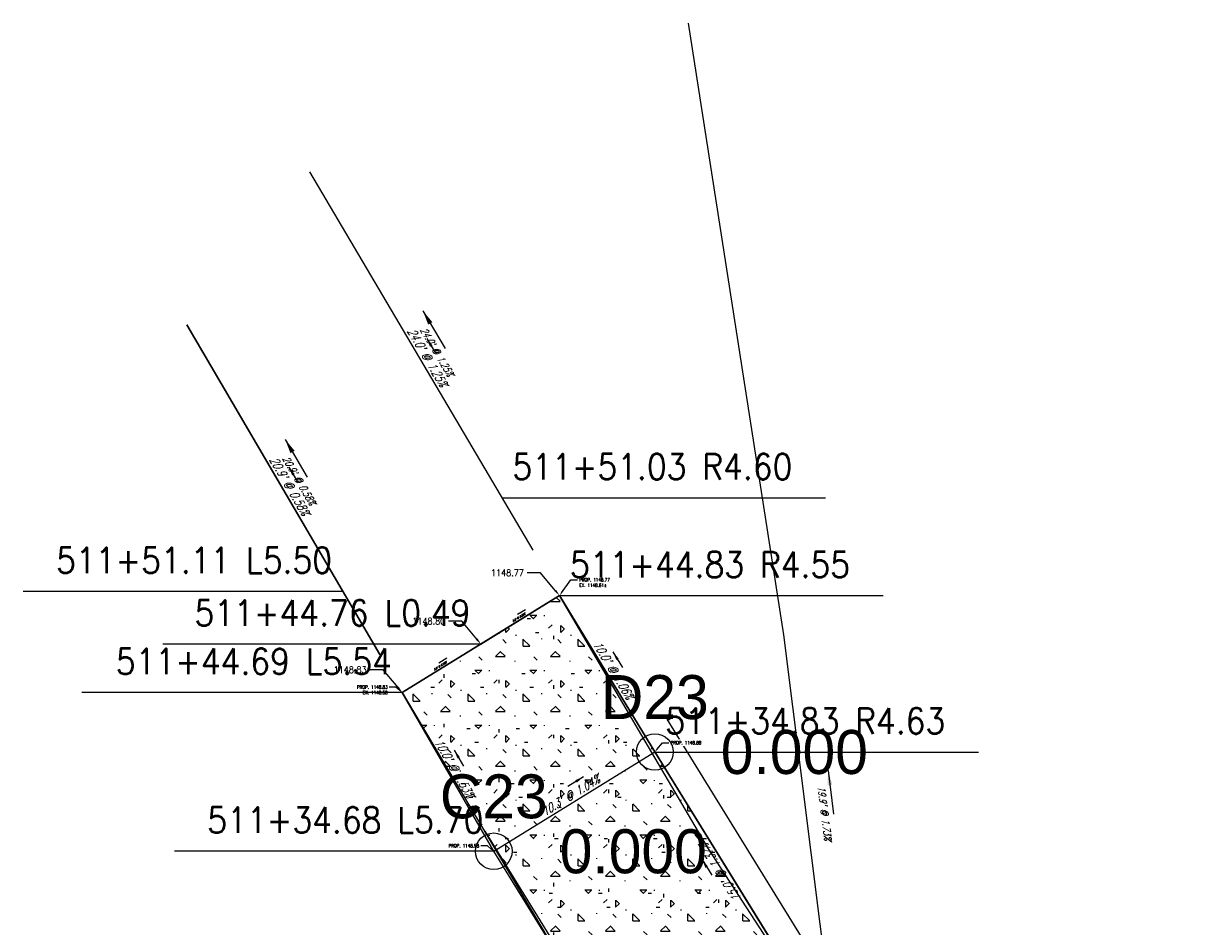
# Model space of a CAD drawing. Extents: x 167754 to 212748, y 396132 to 454338.
# Tile 25 of 150: x 180150 to 180213, y 414930 to 414979. Entities that reach past the tile are written whole.
import ezdxf
from ezdxf import colors
from ezdxf.entities.mleader import LeaderData, LeaderLine
from ezdxf.enums import TextEntityAlignment as Align
from ezdxf.math import Vec2, Vec3

# ---------------------------------------------------------------- set-up
doc = ezdxf.new("R2010")
doc.units = 0
doc.header["$MEASUREMENT"] = 0
doc.layers.get('0').update_dxf_attribs({"linetype": 'CONTINUOUS'})
for name, color, linetype, plot in [('0_3DP_MAT', 181, 'CONTINUOUS', False), ('0_EX. 3DP', 31, 'CONTINUOUS', False), ('0_QUANTITIES_PAVEMENT REMOVED', 130, 'CONTINUOUS', False), ('SC_SCRATCH-5', 5, 'CONTINUOUS', False)]:
    doc.layers.add(name, color=color, linetype=linetype, plot=plot)
for name, color, linetype in [('0_JLD_PR_3DP', 40, 'CONTINUOUS'), ('0_PNTS', 1, 'CONTINUOUS'), ('PNTDESC', 3, 'CONTINUOUS'), ('PNTELEV', 5, 'CONTINUOUS'), ('PNTNO', 7, 'CONTINUOUS'), ('POLYLINE_LABEL_CORRECTION_2', 7, 'CONTINUOUS'), ('PV_P_CURB_RAMP', 3, 'CONTINUOUS'), ('PV_P_CURB_RAMP_HATCH', 3, 'CONTINUOUS'), ('PV_P_GRADE_BREAKS', 3, 'CONTINUOUS'), ('SC_SCRATCH-6', 6, 'CONTINUOUS')]:
    doc.layers.add(name, color=color, linetype=linetype)
doc.styles.add('PTXT', font='TXT')
doc.styles.add('romans', font='romans.shx', dxfattribs={"width": 0.75, "oblique": 22.5})
doc.styles.get("Standard").update_dxf_attribs({"font": 'romans.shx', "width": 0.9})
doc.dimstyles.new('4P', dxfattribs={"dimscale": 4, "dimtxt": 0.14, "dimasz": 0.14, "dimexe": 0.05, "dimexo": 0.05, "dimgap": 0.05, "dimtad": 1, "dimzin": 0, "dimdsep": 46, "dimtxsty": 'romans', "dimcen": 0, "dimdle": 0.1, "dimclrd": 1, "dimclre": 1, "dimclrt": 7, "dimaunit": 1, "dimadec": 4, "dimazin": 0, "dimtfac": 1, "dimtmove": 0, "dimatfit": 2, "dimfxl": 1, "dimtvp": 1, "dimtolj": 1, "dimtzin": 0, "dimarcsym": 0})

# ---------------------------------------------------------------- blocks, each defined once
blk = doc.blocks.new('SPT4')
at = {"color": 0, "linetype": 'Continuous'}
blk.add_circle((0, 0), 0.5, dxfattribs=at)
blk = doc.blocks.new('SRVPNO1')
at = {"layer": 'PNTDESC', "style": 'PTXT'}
blk.add_attdef('DESC2', text='', height=1, dxfattribs=at).set_placement((0, -1.75), align=Align.CENTER)
at = {"layer": 'PNTELEV', "style": 'PTXT'}
blk.add_attdef('ELEV2', (1.5, -0.5), '', height=1, dxfattribs=at)
at = {"layer": 'PNTNO', "style": 'PTXT'}
blk.add_attdef('PT#', text='', height=1, dxfattribs=at).set_placement((0, 0.75), align=Align.CENTER)

msp = doc.modelspace()

# ---------------------------------------------------------------- hatches: boundary and pattern name
at = {"layer": 'PV_P_CURB_RAMP_HATCH', "transparency": 33554495}
h = msp.add_hatch(dxfattribs=at)
h.set_pattern_fill('CONCRE', color=256, scale=3, pattern_type=2)
h.set_pattern_definition([(0, (0, 0), (3, 3), [0.375, -2.625]), (90, (0, 0), (-3, 3), [0.375, -2.625]), (135, (0.375, 0), (-2.999999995, 2e-16), [0.5303301, -3.7123107]), (0, (0.375, 1.6875), (3, 3), [0.375, -2.625]), (45, (0.5625, 1.5), (0, 2.999999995), [0.2651649, -3.9774756]), (135, (0.5625, 1.5), (-2.999999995, 2e-16), [0.2651649, -3.9774756]), (0, (1.5, 2.4375), (3, 3), [0.5303301, -2.4696699]), (45, (1.5, 2.4375), (0, 2.999999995), [0.375, -3.8676408]), (135, (2.0303, 2.4375), (-2.999999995, 2e-16), [0.375, -3.8676408]), (90, (2.0625, 0.75), (-3, 3), [0.375, -2.625]), (45, (2.0625, 0.75), (0, 2.999999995), [0.2651649, -3.9774756]), (135, (2.25, 0.9375), (-2.999999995, 2e-16), [0.2651649, -3.9774756]), (0, (0.375, 0.75), (3, 3), [0.1875, -2.5125]), (0, (2.625, 1.5), (3, 3), [0.1875, -2.5125]), (90, (1.6875, 1.875), (-3, 3), [0.1875, -2.5125]), (135, (2.0625, 0.1875), (-2.999999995, 2e-16), [0.2651649, -3.9774756]), (135, (0.75, 2.25), (-2.999999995, 2e-16), [0.2651649, -3.9774756]), (45, (1.4062, 0.9844), (0, 2.999999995), [0.2651649, -3.9774756]), (90, (1.0312, 0.375), (-3, 3), [0.046875, -2.953125]), (90, (1.172, 1.6406), (-3, 3), [0.046875, -2.953125]), (90, (2.578, 2.1562), (-3, 3), [0.046875, -2.953125]), (90, (2.625, 0.5625), (-3, 3), [0.046875, -2.953125])])
h.paths.add_polyline_path([(180194.074, 414923.224), (180197.552, 414897.89), (180175.404, 414933.797), (180170.408, 414942.465), (180178.996, 414947.762), (180184.196, 414939.22)])

# ---------------------------------------------------------------- linework, layer by layer
at = {"layer": '0_3DP_MAT', "color": 211}
msp.add_lwpolyline([(180256.377, 414825.077), (180184.862, 414941.016)], dxfattribs=at)
for points in [[(180165.34, 414970.906, 1148.256), (180177.537, 414950.243, 1148.557)], [(180158.644, 414962.557, 1148.446), (180169.176, 414944.545, 1148.568)], [(180192.072, 414926.45, 1149.082), (180184.196, 414939.22, 1148.876)]]:
    msp.add_polyline3d(points, dxfattribs=at)
at = {"layer": '0_EX. 3DP'}
for points in [[(180193.709, 414925.905, 1149.092), (180191.237, 414945.611, 1148.748), (180186.035, 414979.026, 1148.231)], [(180165.34, 414970.906, 1148.256), (180177.537, 414950.243, 1148.557)], [(180169.176, 414944.545, 1148.568), (180158.644, 414962.557, 1148.446)]]:
    msp.add_polyline3d(points, dxfattribs=at)
at = {"layer": 'PV_P_CURB_RAMP'}
msp.add_lwpolyline([(180194.074, 414923.224), (180197.552, 414897.89), (180175.404, 414933.797), (180170.408, 414942.465), (180178.996, 414947.762), (180184.196, 414939.22)], close=True, dxfattribs=at)

# ---------------------------------------------------------------- texts
at = {"layer": '0_3DP_MAT', "color": 1, "style": 'romans', "oblique": 22.5, "width": 0.75}
for s, rotation, p in [("24.0' @ 1.25%", 300.55259, (180171.576, 414960.656)), ("20.9' @ 0.58%", 300.31574, (180164.048, 414953.632))]:
    msp.add_text(s, height=0.48, rotation=rotation, dxfattribs=at).set_placement(p, align=Align.CENTER)
at = {"layer": '0_3DP_MAT', "style": 'romans', "oblique": 22.5, "width": 0.75}
for s, rotation, p in [("10.0' @ 1.06%", 301.32845, (180181.733, 414943.574)), ("10.0' @ 1.53%", 299.9545, (180173.045, 414938.211)), ("15.0' @ 1.37%", 121.66768, (180187.998, 414932.751))]:
    msp.add_text(s, height=0.48, rotation=rotation, dxfattribs=at).set_placement(p, align=Align.CENTER)
at = {"layer": '0_3DP_MAT', "color": 211, "style": 'romans', "oblique": 22.5, "width": 0.75}
msp.add_text("10.3' @ 1.04%", height=0.48, rotation=31.66768, dxfattribs=at).set_placement((180179.716, 414936.644), align=Align.CENTER)
at = {"layer": '0_EX. 3DP', "style": 'romans', "oblique": 22.5, "width": 0.75}
for s, rotation, p in [("24.0' @ 1.25%", 300.55259, (180172.127, 414960.981)), ("20.9' @ 0.58%", 300.31574, (180164.601, 414953.955)), ("19.9' @ 1.73%", 277.15006, (180193.267, 414935.858))]:
    msp.add_text(s, height=0.4, rotation=rotation, dxfattribs=at).set_placement(p, align=Align.CENTER)
at = {"layer": 'POLYLINE_LABEL_CORRECTION_2', "style": 'romans', "oblique": 22.5, "width": 0.75}
for p in [(180176.797, 414946.523), (180172.503, 414943.874)]:
    msp.add_text("5.0' @ 0.50%", height=0.1, rotation=31.66768, dxfattribs=at).set_placement(p, align=Align.CENTER)
at = {"layer": 'SC_SCRATCH-6', "width": 0.9}
for s, p in [('511+51.03 R4.60', (180176.42, 414954.808)), ('511+34.83 R4.63', (180184.765, 414940.917))]:
    msp.add_text(s, height=1.4, dxfattribs=at).set_placement(p, align=Align.MIDDLE_LEFT)
for s, p in [('511+51.11 L5.50', (180166.578, 414949.695)), ('511+44.76 L0.49', (180174.133, 414946.816)), ('511+44.69 L5.54', (180169.839, 414944.167)), ('511+34.68 L5.70', (180174.834, 414935.499))]:
    msp.add_text(s, height=1.4, dxfattribs=at).set_placement(p, align=Align.MIDDLE_RIGHT)

# ---------------------------------------------------------------- leaders
at = {"layer": '0_3DP_MAT', "color": 1}
for points in [[(180171.748, 414961.803), (180172.257, 414960.942)], [(180164.225, 414954.778), (180164.73, 414953.915)]]:
    msp.add_leader(points, dimstyle='4P', override={"dimscale": 20, "dimtxt": 0.12, "dimasz": 0.024, "dimdec": 2}, dxfattribs=at)
at = {"layer": '0_3DP_MAT'}
for points in [[(180181.911, 414944.687), (180182.431, 414943.833)], [(180173.25, 414939.319), (180173.75, 414938.452)], [(180186.776, 414933.339), (180187.301, 414932.488)]]:
    msp.add_leader(points, dimstyle='4P', override={"dimscale": 20, "dimtxt": 0.12, "dimasz": 0.024, "dimdec": 2}, dxfattribs=at)
at = {"layer": '0_3DP_MAT', "color": 211}
msp.add_leader([(180180.304, 414937.867), (180179.453, 414937.342)], dimstyle='4P', override={"dimscale": 20, "dimtxt": 0.12, "dimasz": 0.024, "dimdec": 2}, dxfattribs=at)
at = {"layer": '0_EX. 3DP'}
for points in [[(180171.532, 414963.32), (180172.752, 414961.254)], [(180164.015, 414956.296), (180165.226, 414954.225)], [(180193.654, 414938.205), (180193.952, 414935.824)]]:
    msp.add_leader(points, dimstyle='4P', override={"dimscale": 20, "dimtxt": 0.12, "dimasz": 0.04, "dimdec": 2}, dxfattribs=at)
at = {"layer": 'POLYLINE_LABEL_CORRECTION_2'}
for points in [[(180177.128, 414946.984), (180176.703, 414946.722)], [(180172.834, 414944.336), (180172.409, 414944.073)]]:
    msp.add_leader(points, dimstyle='4P', override={"dimscale": 5, "dimtxt": 0.12, "dimasz": 0.02, "dimdec": 2}, dxfattribs=at)
at = {"layer": 'SC_SCRATCH-5'}
ml = msp.add_multileader_mtext('Standard', dxfattribs=at)
ml.set_content('1148.80', color=256)
ml.set_leader_properties()
ml.build(insert=Vec2(0, 0))
ml.multileader.update_dxf_attribs({"dogleg_length": 0.36, "arrow_head_size": 0.36, "scale": 2})
ctx = ml.context
ctx.base_point, ctx.scale, ctx.char_height, ctx.arrow_head_size, ctx.landing_gap_size, ctx.plane_origin = Vec3(180170.711, 414946.359), 2, 0.36, 0.36, 0.18, Vec3(180169.748, 414946.983)
ctx.text_align_type = 2
notes = []
notes.append((ctx, [(0, (1, 1, 0), (180173.658, 414946.359), (-1, 0), 0.72, [(0, [(180174.702, 414945.113)], 0, [])])]))
ctx.mtext.insert, ctx.mtext.alignment, ctx.mtext.flow_direction = Vec3(180172.758, 414946.539), 3, 5
at = {"layer": 'SC_SCRATCH-6', "has_arrowhead": 0}
for points in [[(180175.85, 414953.111), (180175.86, 414953.108), (180193.52, 414953.108)], [(180167.148, 414947.993), (180167.138, 414947.995), (180149.718, 414947.995)], [(180174.702, 414945.113), (180174.693, 414945.116), (180157.333, 414945.116)]]:
    msp.add_leader(points, dimstyle='4P', override={"dimscale": 20, "dimasz": 0.1}, dxfattribs=at)
for ctx, leaders in notes:
    for number, flags, end, landing, length, lines in leaders:
        leader = LeaderData()
        leader.index, (leader.has_last_leader_line, leader.has_dogleg_vector, leader.attachment_direction) = number, flags
        leader.last_leader_point, leader.dogleg_vector, leader.dogleg_length = Vec3(end), Vec3(landing), length
        for number, points, colour, breaks in lines:
            line = LeaderLine()
            line.index, line.vertices, line.color, line.breaks = number, Vec3.list(points), colors.encode_raw_color(colour), breaks
            leader.lines.append(line)
        ctx.leaders.append(leader)

# ---------------------------------------------------------------- next in the draw order: leaders
at = {"layer": '0_3DP_MAT'}
ml = msp.add_multileader_mtext('Standard', dxfattribs=at)
ml.set_content('PROP. 1148.83\\PEX. 1148.58', color=256)
ml.set_leader_properties()
ml.build(insert=Vec2(0, 0))
ml.multileader.update_dxf_attribs({"dogleg_length": 0.36, "arrow_head_size": 0.18})
ctx = ml.context
ctx.base_point, ctx.char_height, ctx.arrow_head_size, ctx.landing_gap_size, ctx.plane_origin = Vec3(180167.677, 414942.767, -1.348), 0.18, 0.18, 0.09, Vec3(180154.203, 414952.25, -1.348)
ctx.text_align_type = 2
notes = []
notes.append((ctx, [(1, (1, 1, 0), (180170.06, 414942.767, -1.348), (-1, 0), 0.36, [(0, [(180170.408, 414942.465, -1.348)], 0, [])])]))
ctx.mtext.insert, ctx.mtext.alignment, ctx.mtext.flow_direction = Vec3(180169.61, 414942.857, -1.348), 3, 5
ctx.mtext.has_bg_fill, ctx.mtext.bg_color, ctx.mtext.bg_scale_factor, ctx.mtext.bg_transparency, ctx.mtext.use_window_bg_color = 1, -1027028792, 1.5, 0, 1
ml = msp.add_multileader_mtext('Standard', dxfattribs=at)
ml.set_content('PROP. 1148.98', color=256)
ml.set_leader_properties()
ml.build(insert=Vec2(0, 0))
ml.multileader.update_dxf_attribs({"dogleg_length": 0.36, "arrow_head_size": 0.18})
ctx = ml.context
ctx.base_point, ctx.char_height, ctx.arrow_head_size, ctx.landing_gap_size, ctx.plane_origin = Vec3(180172.672, 414934.099), 0.18, 0.18, 0.09, Vec3(180159.198, 414943.582)
ctx.text_align_type = 2
notes.append((ctx, [(1, (1, 1, 0), (180175.056, 414934.099), (-1, 0), 0.36, [(0, [(180175.404, 414933.797)], 0, [])])]))
ctx.mtext.insert, ctx.mtext.alignment, ctx.mtext.flow_direction = Vec3(180174.606, 414934.189), 3, 5
ctx.mtext.has_bg_fill, ctx.mtext.bg_color, ctx.mtext.bg_scale_factor, ctx.mtext.bg_transparency, ctx.mtext.use_window_bg_color = 1, -1027028792, 1.5, 0, 1
for ctx, leaders in notes:
    for number, flags, end, landing, length, lines in leaders:
        leader = LeaderData()
        leader.index, (leader.has_last_leader_line, leader.has_dogleg_vector, leader.attachment_direction) = number, flags
        leader.last_leader_point, leader.dogleg_vector, leader.dogleg_length = Vec3(end), Vec3(landing), length
        for number, points, colour, breaks in lines:
            line = LeaderLine()
            line.index, line.vertices, line.color, line.breaks = number, Vec3.list(points), colors.encode_raw_color(colour), breaks
            leader.lines.append(line)
        ctx.leaders.append(leader)

# ---------------------------------------------------------------- next in the draw order: linework, layer by layer
at = {"layer": '0_3DP_MAT', "color": 211}
msp.add_lwpolyline([(180246.444, 414818.951), (180174.929, 414934.89)], dxfattribs=at)
for points in [[(180175.404, 414933.797, 1148.983), (180170.408, 414942.465, 1148.71)], [(180175.404, 414933.797, 1148.983), (180184.196, 414939.22, 1148.876)], [(180183.28, 414921.027, 1149.189), (180175.404, 414933.797, 1148.983)]]:
    msp.add_polyline3d(points, dxfattribs=at)
at = {"layer": '0_JLD_PR_3DP'}
for points in [[(180174.702, 414945.113, 1148.8), (180170.408, 414942.465, 1148.825)], [(180175.404, 414933.797, 1148.983), (180170.408, 414942.465, 1148.83)]]:
    msp.add_polyline3d(points, dxfattribs=at)
at = {"layer": '0_PNTS'}
msp.add_point((180175.404, 414933.797), dxfattribs=at)
at = {"layer": '0_QUANTITIES_PAVEMENT REMOVED'}
msp.add_lwpolyline([(180178.996, 414947.762), (180170.408, 414942.465), (180180.332, 414925.714), (180189.193, 414910.79), (180197.519, 414897.944), (180194.074, 414923.224), (180187.13, 414933.932)], close=True, dxfattribs=at)
at = {"layer": 'PV_P_GRADE_BREAKS'}
for points, elevation in [([(180170.408, 414942.465), (180178.996, 414947.762)], 1149.267), ([(180175.404, 414933.797), (180184.196, 414939.22)], 1149.345)]:
    msp.add_lwpolyline(points, dxfattribs=dict(at, elevation=elevation))

# ---------------------------------------------------------------- next in the draw order: block references
at = {"layer": '0_PNTS', "xscale": 2.4, "yscale": 2.4, "zscale": 2.4}
msp.add_blockref('SRVPNO1', (180175.404, 414933.797), dxfattribs=at).add_auto_attribs({'PT#': 'C23', 'ELEV2': '0.000'})
at = {"layer": '0_PNTS', "xscale": 2, "yscale": 2, "zscale": 2}
msp.add_blockref('SPT4', (180175.404, 414933.797), dxfattribs=at)

# ---------------------------------------------------------------- next in the draw order: leaders
at = {"layer": 'SC_SCRATCH-5'}
ml = msp.add_multileader_mtext('Standard', dxfattribs=at)
ml.set_content('1148.83', color=256)
ml.set_leader_properties()
ml.build(insert=Vec2(0, 0))
ml.multileader.update_dxf_attribs({"dogleg_length": 0.36, "arrow_head_size": 0.36, "scale": 2})
ctx = ml.context
ctx.base_point, ctx.scale, ctx.char_height, ctx.arrow_head_size, ctx.landing_gap_size, ctx.plane_origin = Vec3(180166.418, 414943.71, -0.09), 2, 0.36, 0.36, 0.18, Vec3(180165.454, 414944.334, -0.09)
ctx.text_align_type = 2
notes = []
notes.append((ctx, [(0, (1, 1, 0), (180169.364, 414943.71, -0.09), (-1, 0), 0.72, [(0, [(180170.408, 414942.465, -0.09)], 0, [])])]))
ctx.mtext.insert, ctx.mtext.alignment, ctx.mtext.flow_direction = Vec3(180168.464, 414943.89, -0.09), 3, 5
at = {"layer": 'SC_SCRATCH-6', "has_arrowhead": 0}
for points in [[(180170.408, 414942.465), (180170.399, 414942.467), (180152.919, 414942.467)], [(180175.404, 414933.797), (180175.394, 414933.799), (180157.974, 414933.799)]]:
    msp.add_leader(points, dimstyle='4P', override={"dimscale": 20, "dimasz": 0.1}, dxfattribs=at)
for ctx, leaders in notes:
    for number, flags, end, landing, length, lines in leaders:
        leader = LeaderData()
        leader.index, (leader.has_last_leader_line, leader.has_dogleg_vector, leader.attachment_direction) = number, flags
        leader.last_leader_point, leader.dogleg_vector, leader.dogleg_length = Vec3(end), Vec3(landing), length
        for number, points, colour, breaks in lines:
            line = LeaderLine()
            line.index, line.vertices, line.color, line.breaks = number, Vec3.list(points), colors.encode_raw_color(colour), breaks
            leader.lines.append(line)
        ctx.leaders.append(leader)

# ---------------------------------------------------------------- next in the draw order: leaders
at = {"layer": '0_3DP_MAT'}
ml = msp.add_multileader_mtext('Standard', dxfattribs=at)
ml.set_content('PROP. 1148.77\\PEX. 1148.61±', color=256)
ml.set_leader_properties()
ml.build(insert=Vec2(0, 0))
ml.multileader.update_dxf_attribs({"dogleg_length": 0.36, "arrow_head_size": 0.18})
ctx = ml.context
ctx.base_point, ctx.char_height, ctx.arrow_head_size, ctx.landing_gap_size, ctx.plane_origin = Vec3(180179.978, 414948.627), 0.18, 0.18, 0.09, Vec3(180162.78, 414957.541)
notes = []
notes.append((ctx, [(0, (1, 1, 0), (180179.618, 414948.627), (1, 0), 0.36, [(0, [(180178.996, 414947.762)], 0, [])])]))
ctx.mtext.insert, ctx.mtext.flow_direction = Vec3(180180.068, 414948.717), 5
ctx.mtext.has_bg_fill, ctx.mtext.bg_color, ctx.mtext.bg_scale_factor, ctx.mtext.bg_transparency, ctx.mtext.use_window_bg_color = 1, -1027028792, 1.5, 0, 1
ml = msp.add_multileader_mtext('Standard', dxfattribs=at)
ml.set_content('PROP. 1148.88', color=256)
ml.set_leader_properties()
ml.build(insert=Vec2(0, 0))
ml.multileader.update_dxf_attribs({"dogleg_length": 0.36, "arrow_head_size": 0.18})
ctx = ml.context
ctx.base_point, ctx.char_height, ctx.arrow_head_size, ctx.landing_gap_size, ctx.plane_origin = Vec3(180184.968, 414939.725), 0.18, 0.18, 0.09, Vec3(180167.99, 414949.005)
notes.append((ctx, [(0, (1, 1, 0), (180184.608, 414939.725), (1, 0), 0.36, [(0, [(180184.196, 414939.22)], 0, [])])]))
ctx.mtext.insert, ctx.mtext.flow_direction = Vec3(180185.058, 414939.815), 5
ctx.mtext.has_bg_fill, ctx.mtext.bg_color, ctx.mtext.bg_scale_factor, ctx.mtext.bg_transparency, ctx.mtext.use_window_bg_color = 1, -1027028792, 1.5, 0, 1
for ctx, leaders in notes:
    for number, flags, end, landing, length, lines in leaders:
        leader = LeaderData()
        leader.index, (leader.has_last_leader_line, leader.has_dogleg_vector, leader.attachment_direction) = number, flags
        leader.last_leader_point, leader.dogleg_vector, leader.dogleg_length = Vec3(end), Vec3(landing), length
        for number, points, colour, breaks in lines:
            line = LeaderLine()
            line.index, line.vertices, line.color, line.breaks = number, Vec3.list(points), colors.encode_raw_color(colour), breaks
            leader.lines.append(line)
        ctx.leaders.append(leader)

# ---------------------------------------------------------------- next in the draw order: linework, layer by layer
at = {"layer": '0_3DP_MAT', "color": 211}
msp.add_polyline3d([(180178.996, 414947.762, 1148.74), (180170.408, 414942.465, 1148.71)], dxfattribs=at)
at = {"layer": '0_JLD_PR_3DP'}
for points in [[(180174.702, 414945.113, 1148.8), (180178.996, 414947.762, 1148.775)], [(180184.196, 414939.22, 1148.876), (180178.996, 414947.762, 1148.77)]]:
    msp.add_polyline3d(points, dxfattribs=at)
at = {"layer": '0_PNTS'}
msp.add_point((180184.196, 414939.22), dxfattribs=at)

# ---------------------------------------------------------------- next in the draw order: block references
at = {"layer": '0_PNTS', "xscale": 2.4, "yscale": 2.4, "zscale": 2.4}
msp.add_blockref('SRVPNO1', (180184.196, 414939.22), dxfattribs=at).add_auto_attribs({'PT#': 'D23', 'ELEV2': '0.000'})
at = {"layer": '0_PNTS', "xscale": 2, "yscale": 2, "zscale": 2}
msp.add_blockref('SPT4', (180184.196, 414939.22), dxfattribs=at)

# ---------------------------------------------------------------- next in the draw order: texts
at = {"layer": 'SC_SCRATCH-6', "width": 0.9}
msp.add_text('511+44.83 R4.55', height=1.4, dxfattribs=at).set_placement((180179.566, 414949.459), align=Align.MIDDLE_LEFT)

# ---------------------------------------------------------------- next in the draw order: leaders
at = {"layer": 'SC_SCRATCH-5'}
ml = msp.add_multileader_mtext('Standard', dxfattribs=at)
ml.set_content('1148.77', color=256)
ml.set_leader_properties()
ml.build(insert=Vec2(0, 0))
ml.multileader.update_dxf_attribs({"dogleg_length": 0.36, "arrow_head_size": 0.36, "scale": 2})
ctx = ml.context
ctx.base_point, ctx.scale, ctx.char_height, ctx.arrow_head_size, ctx.landing_gap_size, ctx.plane_origin = Vec3(180175.005, 414949.007, 1148.74), 2, 0.36, 0.36, 0.18, Vec3(180174.042, 414949.631, 1148.74)
ctx.text_align_type = 2
notes = []
notes.append((ctx, [(0, (1, 1, 0), (180177.952, 414949.007, 1148.74), (-1, 0), 0.72, [(0, [(180178.996, 414947.762, 1148.74)], 0, [])])]))
ctx.mtext.insert, ctx.mtext.alignment, ctx.mtext.flow_direction = Vec3(180177.052, 414949.187, 1148.74), 3, 5
at = {"layer": 'SC_SCRATCH-6', "has_arrowhead": 0}
for points in [[(180178.996, 414947.762), (180179.006, 414947.759), (180196.666, 414947.759)], [(180184.196, 414939.22), (180184.205, 414939.217), (180201.865, 414939.217)]]:
    msp.add_leader(points, dimstyle='4P', override={"dimscale": 20, "dimasz": 0.1}, dxfattribs=at)
for ctx, leaders in notes:
    for number, flags, end, landing, length, lines in leaders:
        leader = LeaderData()
        leader.index, (leader.has_last_leader_line, leader.has_dogleg_vector, leader.attachment_direction) = number, flags
        leader.last_leader_point, leader.dogleg_vector, leader.dogleg_length = Vec3(end), Vec3(landing), length
        for number, points, colour, breaks in lines:
            line = LeaderLine()
            line.index, line.vertices, line.color, line.breaks = number, Vec3.list(points), colors.encode_raw_color(colour), breaks
            leader.lines.append(line)
        ctx.leaders.append(leader)

doc.saveas('drawing.dxf')
